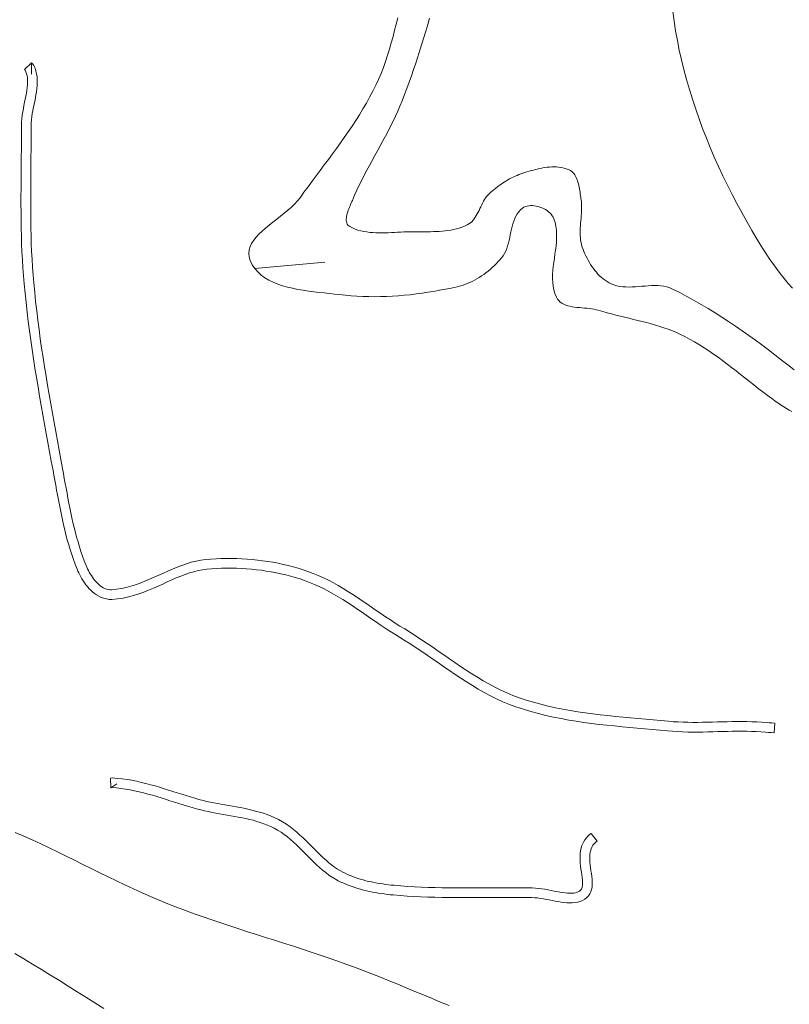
# Model space of a CAD drawing. Header units: inches. Extents: x -12 to 23, y -13.2 to 21.7.
# Tile 15 of 75: x -5.9 to -3.4, y 6.3 to 9.5. Entities that reach past the tile are written whole.
import ezdxf

# ---------------------------------------------------------------- set-up
doc = ezdxf.new("R2010")
doc.units = ezdxf.units.IN
doc.header["$MEASUREMENT"] = 0
doc.layers.get('0').update_dxf_attribs({"lineweight": 0})

msp = doc.modelspace()

# ---------------------------------------------------------------- linework, layer by layer
at = {"color": 30, "linetype": 'Continuous', "lineweight": 0, "true_color": 0xff7e00}
msp.add_line((-5.127, 8.6694), (-4.9008, 8.6899), dxfattribs=at)
at = {"color": 7, "linetype": 'Continuous', "lineweight": 0, "flags": 128}
for points in [[(-3.3925, 8.2076), (-3.4011, 8.2126), (-3.4097, 8.2176), (-3.4181, 8.2227), (-3.4265, 8.2279), (-3.4346, 8.2332), (-3.4426, 8.2388), (-3.4573, 8.2495), (-3.4719, 8.2604), (-3.4864, 8.2715), (-3.5008, 8.2826), (-3.5152, 8.2939), (-3.5295, 8.3052), (-3.5438, 8.3165), (-3.5582, 8.3278), (-3.5726, 8.339), (-3.587, 8.3502), (-3.6015, 8.3612), (-3.6161, 8.3722), (-3.6308, 8.3829), (-3.6456, 8.3934), (-3.6606, 8.4036), (-3.6757, 8.4136), (-3.6911, 8.4233), (-3.7066, 8.4326), (-3.7224, 8.4416), (-3.7384, 8.4501), (-3.7515, 8.4565), (-3.7647, 8.4625), (-3.7781, 8.4681), (-3.7917, 8.4732), (-3.8054, 8.4781), (-3.8192, 8.4826), (-3.8332, 8.4869), (-3.8472, 8.4909), (-3.8613, 8.4947), (-3.8755, 8.4984), (-3.8897, 8.5019), (-3.9039, 8.5054), (-3.9182, 8.5088), (-3.9325, 8.5122), (-3.9468, 8.5157), (-3.961, 8.5192), (-3.9752, 8.5228), (-3.9893, 8.5266), (-4.0034, 8.5305), (-4.0174, 8.5346), (-4.0243, 8.5365), (-4.0316, 8.538), (-4.0391, 8.5393), (-4.0468, 8.5403), (-4.0547, 8.5411), (-4.0626, 8.5418), (-4.0706, 8.5425), (-4.0786, 8.5433), (-4.0865, 8.5441), (-4.0942, 8.545), (-4.1018, 8.5462), (-4.1091, 8.5477), (-4.1162, 8.5495), (-4.1229, 8.5517), (-4.1292, 8.5543), (-4.135, 8.5575), (-4.1403, 8.5613), (-4.1451, 8.5658), (-4.1492, 8.5709), (-4.1526, 8.5769), (-4.1575, 8.5885), (-4.161, 8.6004), (-4.1634, 8.6125), (-4.1648, 8.6249), (-4.1653, 8.6375), (-4.1651, 8.6503), (-4.1642, 8.6632), (-4.1629, 8.6763), (-4.1612, 8.6894), (-4.1594, 8.7026), (-4.1575, 8.7158), (-4.1557, 8.729), (-4.1541, 8.7422), (-4.1529, 8.7553), (-4.1522, 8.7682), (-4.1522, 8.7811), (-4.1529, 8.7938), (-4.1545, 8.8063), (-4.1572, 8.8185), (-4.1611, 8.8305), (-4.1634, 8.8354), (-4.1663, 8.8401), (-4.1698, 8.8446), (-4.1738, 8.8489), (-4.1783, 8.8528), (-4.1832, 8.8565), (-4.1885, 8.8599), (-4.1941, 8.8629), (-4.1999, 8.8656), (-4.2059, 8.8679), (-4.212, 8.8698), (-4.2182, 8.8712), (-4.2243, 8.8722), (-4.2305, 8.8727), (-4.2364, 8.8727), (-4.2423, 8.8722), (-4.2478, 8.8711), (-4.2531, 8.8695), (-4.258, 8.8672), (-4.2625, 8.8643), (-4.269, 8.8587), (-4.2747, 8.8525), (-4.2796, 8.8458), (-4.2838, 8.8385), (-4.2875, 8.8308), (-4.2906, 8.8227), (-4.2933, 8.8143), (-4.2957, 8.8056), (-4.2978, 8.7967), (-4.2998, 8.7877), (-4.3017, 8.7786), (-4.3037, 8.7695), (-4.3057, 8.7604), (-4.3079, 8.7515), (-4.3104, 8.7427), (-4.3133, 8.7342), (-4.3166, 8.726), (-4.3205, 8.7181), (-4.325, 8.7107), (-4.3302, 8.7037), (-4.3357, 8.6972), (-4.3416, 8.6908), (-4.3476, 8.6845), (-4.3538, 8.6784), (-4.3602, 8.6724), (-4.3668, 8.6667), (-4.3736, 8.6611), (-4.3805, 8.6557), (-4.3876, 8.6505), (-4.3948, 8.6455), (-4.4022, 8.6407), (-4.4098, 8.6363), (-4.4174, 8.632), (-4.4252, 8.6281), (-4.4331, 8.6244), (-4.441, 8.621), (-4.4491, 8.6179), (-4.4573, 8.6152), (-4.4655, 8.6128), (-4.4739, 8.6107), (-4.4925, 8.6066), (-4.5112, 8.6028), (-4.53, 8.5992), (-4.5489, 8.5958), (-4.5679, 8.5927), (-4.5869, 8.5899), (-4.6059, 8.5873), (-4.625, 8.5851), (-4.6441, 8.5832), (-4.6633, 8.5816), (-4.6824, 8.5803), (-4.7016, 8.5793), (-4.7208, 8.5787), (-4.7399, 8.5785), (-4.7591, 8.5787), (-4.7782, 8.5792), (-4.7973, 8.5801), (-4.8163, 8.5814), (-4.8353, 8.5832), (-4.8542, 8.5854), (-4.8698, 8.5872), (-4.886, 8.589), (-4.9026, 8.5908), (-4.9195, 8.5926), (-4.9367, 8.5946), (-4.9539, 8.5968), (-4.9712, 8.5993), (-4.9883, 8.6022), (-5.0051, 8.6056), (-5.0217, 8.6095), (-5.0377, 8.614), (-5.0531, 8.6192), (-5.0679, 8.6252), (-5.0818, 8.632), (-5.0948, 8.6398), (-5.1067, 8.6486), (-5.1175, 8.6584), (-5.127, 8.6694), (-5.1351, 8.6817), (-5.1416, 8.6952), (-5.1452, 8.707), (-5.1464, 8.7185), (-5.1453, 8.7295), (-5.1422, 8.7403), (-5.1373, 8.7508), (-5.1307, 8.7611), (-5.1228, 8.7711), (-5.1136, 8.781), (-5.1034, 8.7907), (-5.0923, 8.8004), (-5.0807, 8.8099), (-5.0686, 8.8194), (-5.0563, 8.829), (-5.044, 8.8385), (-5.0319, 8.8481), (-5.0201, 8.8578), (-5.009, 8.8676), (-4.9986, 8.8776), (-4.9892, 8.8877), (-4.981, 8.8981), (-4.9682, 8.9159), (-4.9552, 8.9336), (-4.9422, 8.9513), (-4.929, 8.9689), (-4.9159, 8.9866), (-4.9027, 9.0042), (-4.8895, 9.0219), (-4.8765, 9.0396), (-4.8635, 9.0573), (-4.8506, 9.0752), (-4.8379, 9.0931), (-4.8254, 9.1112), (-4.8131, 9.1293), (-4.8011, 9.1476), (-4.7893, 9.1661), (-4.7779, 9.1848), (-4.7668, 9.2037), (-4.7561, 9.2227), (-4.7458, 9.242), (-4.7359, 9.2616), (-4.7271, 9.2805), (-4.719, 9.2996), (-4.7115, 9.319), (-4.7045, 9.3386), (-4.698, 9.3584), (-4.6919, 9.3783), (-4.6861, 9.3984), (-4.6806, 9.4186), (-4.6753, 9.4388), (-4.67, 9.4591), (-4.6649, 9.4795)], [(-4.5626, 9.4782), (-4.5686, 9.4573), (-4.5746, 9.4365), (-4.5808, 9.4158), (-4.5872, 9.395), (-4.5937, 9.3743), (-4.6003, 9.3537), (-4.6071, 9.3331), (-4.6141, 9.3126), (-4.6212, 9.2921), (-4.6285, 9.2717), (-4.636, 9.2514), (-4.6436, 9.2311), (-4.6514, 9.2109), (-4.6581, 9.1942), (-4.6652, 9.1778), (-4.6727, 9.1615), (-4.6804, 9.1453), (-4.6884, 9.1292), (-4.6966, 9.1132), (-4.705, 9.0973), (-4.7135, 9.0815), (-4.7221, 9.0657), (-4.7308, 9.0499), (-4.7394, 9.0341), (-4.7481, 9.0184), (-4.7567, 9.0026), (-4.7652, 8.9867), (-4.7736, 8.9708), (-4.7818, 8.9548), (-4.7898, 8.9387), (-4.7975, 8.9225), (-4.8049, 8.9062), (-4.812, 8.8897), (-4.8137, 8.8856), (-4.8155, 8.8813), (-4.8175, 8.8768), (-4.8194, 8.8721), (-4.8214, 8.8673), (-4.8233, 8.8624), (-4.8251, 8.8575), (-4.8268, 8.8525), (-4.8283, 8.8476), (-4.8296, 8.8427), (-4.8306, 8.8379), (-4.8313, 8.8332), (-4.8317, 8.8287), (-4.8316, 8.8244), (-4.8311, 8.8204), (-4.8301, 8.8166), (-4.8286, 8.8132), (-4.8265, 8.8101), (-4.8238, 8.8074), (-4.8204, 8.8051), (-4.8118, 8.8008), (-4.8029, 8.7971), (-4.7938, 8.7939), (-4.7845, 8.7913), (-4.7751, 8.7892), (-4.7655, 8.7876), (-4.7559, 8.7863), (-4.7461, 8.7855), (-4.7362, 8.7849), (-4.7262, 8.7847), (-4.7162, 8.7846), (-4.7061, 8.7848), (-4.696, 8.7852), (-4.6859, 8.7856), (-4.6758, 8.7861), (-4.6657, 8.7867), (-4.6557, 8.7872), (-4.6457, 8.7876), (-4.6358, 8.788), (-4.626, 8.7882), (-4.6167, 8.7883), (-4.6073, 8.7883), (-4.5978, 8.7883), (-4.5883, 8.7883), (-4.5788, 8.7883), (-4.5693, 8.7883), (-4.5597, 8.7884), (-4.5502, 8.7887), (-4.5407, 8.789), (-4.5313, 8.7896), (-4.5218, 8.7903), (-4.5125, 8.7912), (-4.5032, 8.7924), (-4.494, 8.7939), (-4.4849, 8.7957), (-4.4759, 8.7979), (-4.467, 8.8004), (-4.4582, 8.8033), (-4.4496, 8.8066), (-4.4411, 8.8104), (-4.4357, 8.8134), (-4.4308, 8.8169), (-4.4264, 8.8208), (-4.4222, 8.8252), (-4.4184, 8.8299), (-4.4149, 8.835), (-4.4116, 8.8403), (-4.4085, 8.8459), (-4.4055, 8.8516), (-4.4027, 8.8574), (-4.3999, 8.8633), (-4.397, 8.8693), (-4.3942, 8.8752), (-4.3912, 8.8811), (-4.3882, 8.8868), (-4.3849, 8.8923), (-4.3814, 8.8977), (-4.3777, 8.9027), (-4.3737, 8.9075), (-4.3693, 8.9119), (-4.3643, 8.9163), (-4.3593, 8.9206), (-4.3541, 8.9249), (-4.3489, 8.9291), (-4.3436, 8.9332), (-4.3382, 8.9372), (-4.3327, 8.9411), (-4.3272, 8.9449), (-4.3215, 8.9486), (-4.3158, 8.9521), (-4.3101, 8.9556), (-4.3042, 8.9588), (-4.2983, 8.962), (-4.2923, 8.965), (-4.2863, 8.9678), (-4.2801, 8.9705), (-4.274, 8.973), (-4.2678, 8.9754), (-4.2615, 8.9775), (-4.2551, 8.9795), (-4.2482, 8.9815), (-4.2411, 8.9836), (-4.2339, 8.9856), (-4.2267, 8.9875), (-4.2194, 8.9894), (-4.212, 8.9911), (-4.2046, 8.9927), (-4.1972, 8.9942), (-4.1898, 8.9954), (-4.1823, 8.9964), (-4.1749, 8.9971), (-4.1676, 8.9976), (-4.1602, 8.9978), (-4.153, 8.9976), (-4.1458, 8.9971), (-4.1387, 8.9961), (-4.1317, 8.9948), (-4.1248, 8.993), (-4.118, 8.9907), (-4.1114, 8.9879), (-4.1071, 8.9856), (-4.1031, 8.9828), (-4.0996, 8.9796), (-4.0964, 8.976), (-4.0935, 8.9721), (-4.0909, 8.9679), (-4.0886, 8.9634), (-4.0865, 8.9586), (-4.0847, 8.9537), (-4.0831, 8.9485), (-4.0817, 8.9433), (-4.0805, 8.9379), (-4.0793, 8.9324), (-4.0783, 8.9269), (-4.0774, 8.9214), (-4.0766, 8.9159), (-4.0758, 8.9105), (-4.075, 8.9052), (-4.0742, 8.9), (-4.0734, 8.895), (-4.0723, 8.8872), (-4.0716, 8.8794), (-4.0713, 8.8716), (-4.0713, 8.8637), (-4.0715, 8.8557), (-4.0719, 8.8478), (-4.0725, 8.8398), (-4.0732, 8.8319), (-4.0739, 8.8239), (-4.0745, 8.8159), (-4.0752, 8.808), (-4.0757, 8.8), (-4.076, 8.7922), (-4.0761, 8.7843), (-4.0759, 8.7765), (-4.0755, 8.7688), (-4.0746, 8.7611), (-4.0733, 8.7535), (-4.0715, 8.746), (-4.0692, 8.7386), (-4.0666, 8.7315), (-4.0637, 8.7243), (-4.0607, 8.7172), (-4.0574, 8.7101), (-4.054, 8.7031), (-4.0503, 8.6961), (-4.0464, 8.6893), (-4.0423, 8.6826), (-4.038, 8.676), (-4.0335, 8.6696), (-4.0287, 8.6634), (-4.0238, 8.6574), (-4.0186, 8.6516), (-4.0132, 8.6462), (-4.0076, 8.641), (-4.0017, 8.6361), (-3.9957, 8.6316), (-3.9894, 8.6274), (-3.9829, 8.6236), (-3.9762, 8.6202), (-3.967, 8.6165), (-3.9576, 8.6138), (-3.9479, 8.6118), (-3.9381, 8.6105), (-3.9281, 8.6099), (-3.918, 8.6098), (-3.9077, 8.6101), (-3.8974, 8.6106), (-3.887, 8.6114), (-3.8766, 8.6123), (-3.8662, 8.6131), (-3.8559, 8.6139), (-3.8456, 8.6144), (-3.8354, 8.6146), (-3.8253, 8.6144), (-3.8153, 8.6137), (-3.8055, 8.6123), (-3.796, 8.6102), (-3.7866, 8.6072), (-3.7775, 8.6033), (-3.7542, 8.5916), (-3.731, 8.5794), (-3.7081, 8.5668), (-3.6854, 8.5538), (-3.6628, 8.5404), (-3.6405, 8.5267), (-3.6184, 8.5127), (-3.5964, 8.4983), (-3.5746, 8.4837), (-3.553, 8.4688), (-3.5315, 8.4537), (-3.5102, 8.4383), (-3.4891, 8.4227), (-3.468, 8.407), (-3.4471, 8.391), (-3.4264, 8.375), (-3.4057, 8.3588), (-3.3851, 8.3424)], [(-3.3907, 8.6064), (-3.4041, 8.6217), (-3.4171, 8.6372), (-3.4298, 8.6531), (-3.442, 8.6692), (-3.4538, 8.6856), (-3.4653, 8.7021), (-3.4763, 8.7187), (-3.487, 8.7354), (-3.5043, 8.7636), (-3.5214, 8.7922), (-3.538, 8.8209), (-3.5543, 8.85), (-3.5701, 8.8793), (-3.5855, 8.9089), (-3.6005, 8.9386), (-3.615, 8.9687), (-3.6291, 8.9989), (-3.6427, 9.0294), (-3.6558, 9.06), (-3.6684, 9.0909), (-3.6804, 9.122), (-3.692, 9.1532), (-3.7029, 9.1846), (-3.7134, 9.2162), (-3.7232, 9.2479), (-3.7324, 9.2798), (-3.741, 9.3119), (-3.749, 9.344), (-3.756, 9.375), (-3.7622, 9.4061), (-3.7678, 9.4373), (-3.7726, 9.4687), (-3.7768, 9.5002)], [(-5.9014, 6.8485), (-5.8737, 6.8365), (-5.8461, 6.824), (-5.8186, 6.8113), (-5.7913, 6.7984), (-5.764, 6.7853), (-5.7368, 6.772), (-5.7096, 6.7586), (-5.6825, 6.7451), (-5.6553, 6.7317), (-5.6282, 6.7182), (-5.601, 6.7049), (-5.5737, 6.6917), (-5.5464, 6.6787), (-5.519, 6.6659), (-5.4914, 6.6534), (-5.4638, 6.6412), (-5.4359, 6.6293), (-5.4079, 6.6179), (-5.3797, 6.6069), (-5.3513, 6.5962), (-5.3228, 6.5857), (-5.2942, 6.5756), (-5.2656, 6.5657), (-5.2368, 6.556), (-5.208, 6.5465), (-5.1791, 6.5371), (-5.1502, 6.5279), (-5.1213, 6.5187), (-5.0923, 6.5095), (-5.0634, 6.5004), (-5.0345, 6.4912), (-5.0055, 6.482), (-4.9766, 6.4726), (-4.9478, 6.4632), (-4.919, 6.4536), (-4.8903, 6.4438), (-4.8617, 6.4338), (-4.8331, 6.4235), (-4.805, 6.4131), (-4.777, 6.4024), (-4.749, 6.3915), (-4.7212, 6.3805), (-4.6934, 6.3693), (-4.6656, 6.3579), (-4.6378, 6.3465), (-4.6101, 6.335), (-4.5824, 6.3235), (-4.5547, 6.312), (-4.527, 6.3005), (-4.4993, 6.2891)], [(-5.6153, 6.2799), (-5.6438, 6.298), (-5.6724, 6.316), (-5.701, 6.3341), (-5.7296, 6.352), (-5.7583, 6.3699), (-5.787, 6.3876), (-5.8158, 6.4053), (-5.8447, 6.4227), (-5.8737, 6.4401), (-5.9028, 6.4572)]]:
    msp.add_lwpolyline(points, dxfattribs=at)
at = {"color": 7, "linetype": 'Continuous', "lineweight": 0}
for points in [[(-5.8479, 9.3338), (-5.8441, 9.3296), (-5.8411, 9.325), (-5.8371, 9.3163), (-5.8341, 9.3073), (-5.8319, 9.2982), (-5.8305, 9.2889), (-5.8298, 9.2795), (-5.8297, 9.2699), (-5.8302, 9.2602), (-5.8312, 9.2504), (-5.8325, 9.2405), (-5.8341, 9.2305), (-5.836, 9.2205), (-5.838, 9.2105), (-5.84, 9.2004), (-5.8421, 9.1903), (-5.8441, 9.1802), (-5.8458, 9.1702), (-5.8474, 9.1602), (-5.8485, 9.1502), (-5.8493, 9.1404), (-5.8496, 9.1306), (-5.8496, 9.1052), (-5.8498, 9.0798), (-5.85, 9.0545), (-5.8502, 9.0291), (-5.8504, 9.0037), (-5.8507, 8.9783), (-5.8509, 8.9529), (-5.8511, 8.9275), (-5.8511, 8.9021), (-5.8511, 8.8767), (-5.851, 8.8513), (-5.8508, 8.826), (-5.8504, 8.8006), (-5.8498, 8.7752), (-5.849, 8.7499), (-5.8479, 8.7246), (-5.8467, 8.6993), (-5.8451, 8.674), (-5.8433, 8.6487), (-5.8411, 8.6234), (-5.8382, 8.5932), (-5.835, 8.563), (-5.8316, 8.5328), (-5.8279, 8.5027), (-5.824, 8.4726), (-5.8199, 8.4425), (-5.8156, 8.4124), (-5.811, 8.3824), (-5.8064, 8.3524), (-5.8015, 8.3224), (-5.7966, 8.2924), (-5.7915, 8.2624), (-5.7863, 8.2325), (-5.781, 8.2026), (-5.7756, 8.1726), (-5.7702, 8.1427), (-5.7647, 8.1128), (-5.7592, 8.083), (-5.7537, 8.0531), (-5.7482, 8.0232), (-5.7452, 8.0074), (-5.7424, 7.9915), (-5.7395, 7.9756), (-5.7366, 7.9597), (-5.7337, 7.9438), (-5.7307, 7.9279), (-5.7277, 7.9121), (-5.7245, 7.8962), (-5.7213, 7.8804), (-5.7179, 7.8646), (-5.7144, 7.8488), (-5.7106, 7.8331), (-5.7067, 7.8175), (-5.7026, 7.8019), (-5.6982, 7.7865), (-5.6936, 7.7711), (-5.6887, 7.7557), (-5.6835, 7.7405), (-5.6779, 7.7254), (-5.6721, 7.7105), (-5.6698, 7.7051), (-5.6673, 7.6997), (-5.6646, 7.6942), (-5.6617, 7.6887), (-5.6585, 7.6832), (-5.6551, 7.6778), (-5.6516, 7.6724), (-5.6478, 7.6673), (-5.6439, 7.6623), (-5.6397, 7.6575), (-5.6354, 7.653), (-5.6309, 7.6489), (-5.6263, 7.6451), (-5.6215, 7.6417), (-5.6165, 7.6388), (-5.6114, 7.6363), (-5.6061, 7.6344), (-5.6008, 7.6331), (-5.5953, 7.6323), (-5.5897, 7.6323), (-5.5738, 7.6336), (-5.5582, 7.636), (-5.5427, 7.6393), (-5.5273, 7.6434), (-5.5122, 7.6483), (-5.4971, 7.6537), (-5.4821, 7.6596), (-5.4671, 7.6659), (-5.4522, 7.6724), (-5.4374, 7.6791), (-5.4225, 7.6859), (-5.4076, 7.6925), (-5.3927, 7.699), (-5.3777, 7.7051), (-5.3627, 7.7109), (-5.3475, 7.7161), (-5.3322, 7.7207), (-5.3168, 7.7245), (-5.3012, 7.7275), (-5.2854, 7.7295), (-5.2688, 7.7309), (-5.2522, 7.7319), (-5.2355, 7.7326), (-5.2188, 7.733), (-5.2021, 7.733), (-5.1853, 7.7327), (-5.1686, 7.732), (-5.1518, 7.731), (-5.1351, 7.7297), (-5.1184, 7.728), (-5.1017, 7.7259), (-5.0851, 7.7235), (-5.0686, 7.7208), (-5.0521, 7.7177), (-5.0358, 7.7142), (-5.0195, 7.7104), (-5.0033, 7.7062), (-4.9873, 7.7016), (-4.9714, 7.6967), (-4.9557, 7.6915), (-4.9387, 7.6851), (-4.9219, 7.6782), (-4.9054, 7.6707), (-4.8892, 7.6627), (-4.8731, 7.6543), (-4.8573, 7.6454), (-4.8416, 7.6362), (-4.8261, 7.6267), (-4.8107, 7.6168), (-4.7954, 7.6068), (-4.7802, 7.5966), (-4.765, 7.5863), (-4.7499, 7.5759), (-4.7347, 7.5655), (-4.7196, 7.5552), (-4.7044, 7.5449), (-4.6892, 7.5347), (-4.6739, 7.5247), (-4.6585, 7.515), (-4.6429, 7.5055), (-4.6245, 7.4942), (-4.6062, 7.4826), (-4.5881, 7.4708), (-4.5701, 7.4586), (-4.5522, 7.4464), (-4.5343, 7.434), (-4.5164, 7.4216), (-4.4985, 7.4092), (-4.4806, 7.3969), (-4.4626, 7.3847), (-4.4445, 7.3727), (-4.4264, 7.361), (-4.408, 7.3496), (-4.3895, 7.3385), (-4.3708, 7.3279), (-4.3518, 7.3178), (-4.3326, 7.3083), (-4.3131, 7.2994), (-4.2933, 7.2911), (-4.2731, 7.2836), (-4.25, 7.2759), (-4.2267, 7.2689), (-4.2032, 7.2624), (-4.1796, 7.2566), (-4.1558, 7.2513), (-4.1319, 7.2466), (-4.1079, 7.2422), (-4.0838, 7.2383), (-4.0596, 7.2347), (-4.0353, 7.2315), (-4.011, 7.2286), (-3.9866, 7.2259), (-3.9621, 7.2233), (-3.9377, 7.221), (-3.9132, 7.2187), (-3.8888, 7.2165), (-3.8643, 7.2143), (-3.8399, 7.2121), (-3.8156, 7.2099), (-3.7913, 7.2075), (-3.7755, 7.2061), (-3.7597, 7.2051), (-3.7439, 7.2044), (-3.728, 7.204), (-3.7122, 7.2038), (-3.6963, 7.2038), (-3.6805, 7.204), (-3.6646, 7.2043), (-3.6487, 7.2047), (-3.6328, 7.2051), (-3.6169, 7.2056), (-3.601, 7.206), (-3.5852, 7.2063), (-3.5693, 7.2065), (-3.5534, 7.2066), (-3.5376, 7.2065), (-3.5217, 7.2061), (-3.5059, 7.2055), (-3.4901, 7.2046), (-3.4743, 7.2033), (-3.4655, 7.2025), (-3.4566, 7.2019), (-3.4476, 7.2013), (-3.4497, 7.1701), (-3.4588, 7.1707), (-3.468, 7.1714), (-3.4769, 7.1721), (-3.4923, 7.1734), (-3.5074, 7.1743), (-3.5227, 7.1749), (-3.538, 7.1752), (-3.5535, 7.1754), (-3.569, 7.1753), (-3.5846, 7.1751), (-3.6003, 7.1747), (-3.6161, 7.1743), (-3.6319, 7.1739), (-3.6479, 7.1734), (-3.6639, 7.173), (-3.68, 7.1727), (-3.6961, 7.1725), (-3.7123, 7.1725), (-3.7286, 7.1727), (-3.745, 7.1732), (-3.7614, 7.1739), (-3.7779, 7.175), (-3.7942, 7.1764), (-3.8185, 7.1788), (-3.8428, 7.181), (-3.8671, 7.1832), (-3.8916, 7.1854), (-3.9161, 7.1876), (-3.9406, 7.1899), (-3.9652, 7.1922), (-3.9899, 7.1948), (-4.0146, 7.1975), (-4.0392, 7.2005), (-4.0639, 7.2038), (-4.0886, 7.2074), (-4.1132, 7.2114), (-4.1378, 7.2159), (-4.1623, 7.2208), (-4.1867, 7.2262), (-4.2111, 7.2322), (-4.2353, 7.2388), (-4.2594, 7.2461), (-4.2835, 7.2541), (-4.3047, 7.262), (-4.3256, 7.2707), (-4.3461, 7.2801), (-4.3661, 7.29), (-4.3858, 7.3005), (-4.4052, 7.3115), (-4.4243, 7.3229), (-4.4431, 7.3346), (-4.4617, 7.3465), (-4.48, 7.3587), (-4.4982, 7.3711), (-4.5163, 7.3835), (-4.5342, 7.3959), (-4.5521, 7.4083), (-4.5699, 7.4206), (-4.5876, 7.4328), (-4.6054, 7.4447), (-4.6232, 7.4564), (-4.641, 7.4677), (-4.6592, 7.4788), (-4.675, 7.4884), (-4.6908, 7.4984), (-4.7064, 7.5086), (-4.7219, 7.519), (-4.7372, 7.5293), (-4.7524, 7.5398), (-4.7675, 7.5502), (-4.7826, 7.5605), (-4.7977, 7.5707), (-4.8127, 7.5808), (-4.8277, 7.5906), (-4.8427, 7.6002), (-4.8577, 7.6094), (-4.8729, 7.6183), (-4.8881, 7.6268), (-4.9034, 7.6349), (-4.9188, 7.6425), (-4.9343, 7.6495), (-4.9501, 7.656), (-4.9661, 7.662), (-4.981, 7.667), (-4.9962, 7.6717), (-5.0115, 7.676), (-5.027, 7.68), (-5.0426, 7.6837), (-5.0583, 7.687), (-5.0741, 7.69), (-5.0899, 7.6927), (-5.1059, 7.695), (-5.1219, 7.6969), (-5.1379, 7.6986), (-5.154, 7.6999), (-5.1701, 7.7008), (-5.1862, 7.7015), (-5.2023, 7.7018), (-5.2184, 7.7017), (-5.2345, 7.7014), (-5.2505, 7.7007), (-5.2665, 7.6997), (-5.2821, 7.6984), (-5.2963, 7.6966), (-5.3101, 7.694), (-5.3239, 7.6905), (-5.3379, 7.6863), (-5.352, 7.6815), (-5.3662, 7.6761), (-5.3806, 7.6702), (-5.3951, 7.6639), (-5.4097, 7.6574), (-5.4245, 7.6506), (-5.4395, 7.6439), (-5.4548, 7.6372), (-5.4703, 7.6307), (-5.486, 7.6245), (-5.5021, 7.6187), (-5.5185, 7.6135), (-5.5353, 7.6089), (-5.5525, 7.6053), (-5.5701, 7.6026), (-5.5885, 7.601), (-5.5975, 7.6011), (-5.6066, 7.6023), (-5.6153, 7.6045), (-5.6235, 7.6075), (-5.6312, 7.6112), (-5.6384, 7.6155), (-5.6452, 7.6202), (-5.6514, 7.6253), (-5.6573, 7.6307), (-5.6628, 7.6364), (-5.6679, 7.6423), (-5.6727, 7.6483), (-5.6772, 7.6545), (-5.6814, 7.6608), (-5.6854, 7.6672), (-5.689, 7.6736), (-5.6924, 7.6799), (-5.6956, 7.6863), (-5.6984, 7.6925), (-5.701, 7.6987), (-5.7072, 7.7144), (-5.7129, 7.7301), (-5.7183, 7.7459), (-5.7234, 7.7618), (-5.7282, 7.7777), (-5.7327, 7.7937), (-5.737, 7.8097), (-5.741, 7.8257), (-5.7448, 7.8418), (-5.7484, 7.8579), (-5.7519, 7.8739), (-5.7552, 7.89), (-5.7584, 7.9061), (-5.7614, 7.9221), (-5.7644, 7.9382), (-5.7674, 7.9541), (-5.7702, 7.9701), (-5.7731, 7.9859), (-5.776, 8.0018), (-5.7789, 8.0176), (-5.7844, 8.0474), (-5.7899, 8.0773), (-5.7955, 8.1072), (-5.8009, 8.1371), (-5.8064, 8.1671), (-5.8118, 8.1971), (-5.8171, 8.2271), (-5.8223, 8.2571), (-5.8274, 8.2872), (-5.8324, 8.3173), (-5.8372, 8.3475), (-5.8419, 8.3777), (-5.8465, 8.4079), (-5.8508, 8.4381), (-5.855, 8.4684), (-5.8589, 8.4988), (-5.8626, 8.5291), (-5.8661, 8.5596), (-5.8693, 8.59), (-5.8723, 8.6206), (-5.8744, 8.6462), (-5.8763, 8.6719), (-5.8779, 8.6975), (-5.8792, 8.7232), (-5.8802, 8.7488), (-5.881, 8.7744), (-5.8816, 8.8), (-5.882, 8.8256), (-5.8823, 8.8511), (-5.8824, 8.8767), (-5.8824, 8.9022), (-5.8823, 8.9277), (-5.8821, 8.9531), (-5.8819, 8.9786), (-5.8817, 9.004), (-5.8814, 9.0293), (-5.8812, 9.0547), (-5.881, 9.08), (-5.8809, 9.1053), (-5.8808, 9.131), (-5.8805, 9.142), (-5.8796, 9.1533), (-5.8783, 9.1644), (-5.8767, 9.1753), (-5.8748, 9.1859), (-5.8727, 9.1964), (-5.8707, 9.2067), (-5.8686, 9.2167), (-5.8667, 9.2264), (-5.8649, 9.2359), (-5.8634, 9.2451), (-5.8622, 9.254), (-5.8614, 9.2625), (-5.861, 9.2706), (-5.861, 9.2782), (-5.8616, 9.2854), (-5.8626, 9.2922), (-5.8641, 9.2986), (-5.8662, 9.3047), (-5.8686, 9.31), (-5.869, 9.3105), (-5.871, 9.3127), (-5.8479, 9.3338), (-5.8489, 9.2972)], [(-5.5923, 6.9929), (-5.5886, 6.993), (-5.5739, 6.992), (-5.5592, 6.9904), (-5.5446, 6.9884), (-5.53, 6.9859), (-5.5156, 6.9831), (-5.5011, 6.9798), (-5.4868, 6.9763), (-5.4724, 6.9725), (-5.4581, 6.9684), (-5.4438, 6.9642), (-5.4296, 6.9598), (-5.4153, 6.9554), (-5.4011, 6.9508), (-5.3869, 6.9463), (-5.3727, 6.9418), (-5.3584, 6.9374), (-5.3441, 6.933), (-5.3299, 6.9289), (-5.3155, 6.9249), (-5.3012, 6.9212), (-5.2893, 6.9183), (-5.2774, 6.9157), (-5.2653, 6.9133), (-5.2532, 6.911), (-5.2411, 6.9088), (-5.2289, 6.9067), (-5.2168, 6.9046), (-5.2046, 6.9025), (-5.1925, 6.9004), (-5.1804, 6.8981), (-5.1683, 6.8958), (-5.1563, 6.8932), (-5.1444, 6.8905), (-5.1326, 6.8875), (-5.1209, 6.8842), (-5.1093, 6.8805), (-5.0979, 6.8766), (-5.0866, 6.8722), (-5.0755, 6.8673), (-5.0645, 6.862), (-5.0533, 6.8558), (-5.0424, 6.849), (-5.0319, 6.8416), (-5.0217, 6.8338), (-5.0118, 6.8255), (-5.0021, 6.817), (-4.9925, 6.8081), (-4.9832, 6.7991), (-4.9739, 6.7899), (-4.9646, 6.7806), (-4.9554, 6.7713), (-4.9462, 6.762), (-4.9369, 6.7529), (-4.9274, 6.7439), (-4.9178, 6.7351), (-4.908, 6.7267), (-4.8979, 6.7186), (-4.8876, 6.7109), (-4.8769, 6.7038), (-4.8659, 6.6972), (-4.8574, 6.6926), (-4.8488, 6.6883), (-4.84, 6.6842), (-4.8311, 6.6804), (-4.8222, 6.6768), (-4.8131, 6.6735), (-4.8039, 6.6704), (-4.7946, 6.6675), (-4.7853, 6.6648), (-4.7759, 6.6623), (-4.7664, 6.66), (-4.7569, 6.6578), (-4.7473, 6.6559), (-4.7377, 6.6541), (-4.7281, 6.6525), (-4.7184, 6.651), (-4.7088, 6.6497), (-4.6991, 6.6485), (-4.6895, 6.6474), (-4.6799, 6.6464), (-4.6576, 6.6445), (-4.6353, 6.6429), (-4.6129, 6.6415), (-4.5905, 6.6404), (-4.5682, 6.6396), (-4.5458, 6.6389), (-4.5234, 6.6384), (-4.501, 6.6381), (-4.4786, 6.6379), (-4.4561, 6.6378), (-4.4337, 6.6378), (-4.4113, 6.6378), (-4.3888, 6.638), (-4.3664, 6.6381), (-4.344, 6.6382), (-4.3216, 6.6383), (-4.2991, 6.6384), (-4.2767, 6.6383), (-4.2543, 6.6382), (-4.2319, 6.638), (-4.2229, 6.6376), (-4.2138, 6.6368), (-4.2045, 6.6355), (-4.195, 6.634), (-4.1855, 6.6323), (-4.176, 6.6304), (-4.1664, 6.6285), (-4.1568, 6.6266), (-4.1473, 6.6249), (-4.1379, 6.6233), (-4.1285, 6.6221), (-4.1193, 6.6212), (-4.1103, 6.6208), (-4.1014, 6.621), (-4.0928, 6.6217), (-4.0845, 6.6232), (-4.0764, 6.6255), (-4.0687, 6.6287), (-4.0614, 6.6328), (-4.0544, 6.638), (-4.0487, 6.6437), (-4.0444, 6.65), (-4.0412, 6.6568), (-4.039, 6.6642), (-4.0377, 6.672), (-4.0371, 6.6802), (-4.0372, 6.6887), (-4.0378, 6.6975), (-4.0388, 6.7065), (-4.04, 6.7156), (-4.0414, 6.7248), (-4.0427, 6.7341), (-4.0439, 6.7434), (-4.0448, 6.7526), (-4.0453, 6.7616), (-4.0453, 6.7705), (-4.0447, 6.7791), (-4.0432, 6.7874), (-4.0409, 6.7953), (-4.0375, 6.8028), (-4.035, 6.8068), (-4.0322, 6.8106), (-4.0289, 6.8141), (-4.0254, 6.8173), (-4.0215, 6.8203), (-4.0406, 6.845), (-4.0455, 6.8413), (-4.051, 6.8362), (-4.0561, 6.8307), (-4.0608, 6.8245), (-4.0651, 6.8175), (-4.0702, 6.8062), (-4.0737, 6.7945), (-4.0757, 6.783), (-4.0766, 6.7717), (-4.0766, 6.7607), (-4.076, 6.7501), (-4.0749, 6.7398), (-4.0736, 6.7299), (-4.0723, 6.7204), (-4.071, 6.7113), (-4.0698, 6.7027), (-4.069, 6.6947), (-4.0685, 6.6875), (-4.0684, 6.681), (-4.0688, 6.6756), (-4.0695, 6.6713), (-4.0704, 6.668), (-4.0716, 6.6656), (-4.0729, 6.6637), (-4.0749, 6.6617), (-4.0784, 6.6591), (-4.0823, 6.6569), (-4.0867, 6.6551), (-4.0915, 6.6537), (-4.097, 6.6527), (-4.1031, 6.6522), (-4.1098, 6.6521), (-4.1172, 6.6524), (-4.125, 6.6532), (-4.1333, 6.6543), (-4.142, 6.6557), (-4.151, 6.6573), (-4.1604, 6.6592), (-4.1699, 6.6611), (-4.1797, 6.663), (-4.1897, 6.6648), (-4.1999, 6.6665), (-4.2103, 6.6678), (-4.2208, 6.6688), (-4.2311, 6.6692), (-4.2541, 6.6695), (-4.2766, 6.6696), (-4.2992, 6.6696), (-4.3217, 6.6696), (-4.3441, 6.6695), (-4.3666, 6.6693), (-4.389, 6.6692), (-4.4114, 6.6691), (-4.4338, 6.669), (-4.4561, 6.669), (-4.4784, 6.6691), (-4.5006, 6.6693), (-4.5228, 6.6696), (-4.545, 6.6701), (-4.5671, 6.6708), (-4.5892, 6.6716), (-4.6112, 6.6727), (-4.6332, 6.6741), (-4.6551, 6.6757), (-4.677, 6.6776), (-4.6862, 6.6785), (-4.6955, 6.6795), (-4.7047, 6.6806), (-4.7139, 6.6819), (-4.7231, 6.6833), (-4.7322, 6.6849), (-4.7413, 6.6866), (-4.7503, 6.6884), (-4.7593, 6.6904), (-4.7681, 6.6925), (-4.7769, 6.6949), (-4.7856, 6.6974), (-4.7942, 6.7001), (-4.8027, 6.7029), (-4.811, 6.706), (-4.8192, 6.7093), (-4.8273, 6.7127), (-4.8352, 6.7164), (-4.843, 6.7203), (-4.8504, 6.7243), (-4.8602, 6.7302), (-4.8696, 6.7365), (-4.8789, 6.7433), (-4.888, 6.7507), (-4.8971, 6.7585), (-4.9061, 6.7667), (-4.9151, 6.7753), (-4.9242, 6.7842), (-4.9333, 6.7933), (-4.9425, 6.8026), (-4.9518, 6.812), (-4.9613, 6.8214), (-4.971, 6.8308), (-4.9811, 6.8401), (-4.9914, 6.8493), (-5.0022, 6.8582), (-5.0134, 6.8668), (-5.0251, 6.875), (-5.0374, 6.8827), (-5.0501, 6.8897), (-5.0624, 6.8957), (-5.0747, 6.9011), (-5.0871, 6.9059), (-5.0995, 6.9102), (-5.112, 6.9141), (-5.1245, 6.9176), (-5.1371, 6.9208), (-5.1496, 6.9237), (-5.1621, 6.9264), (-5.1745, 6.9288), (-5.1869, 6.9311), (-5.1992, 6.9333), (-5.2115, 6.9354), (-5.2236, 6.9375), (-5.2357, 6.9396), (-5.2476, 6.9417), (-5.2593, 6.944), (-5.2709, 6.9463), (-5.2824, 6.9488), (-5.2936, 6.9515), (-5.3074, 6.9551), (-5.3213, 6.9589), (-5.3352, 6.963), (-5.3492, 6.9672), (-5.3633, 6.9716), (-5.3774, 6.9761), (-5.3916, 6.9806), (-5.4059, 6.9852), (-5.4203, 6.9897), (-5.4348, 6.9941), (-5.4494, 6.9984), (-5.4642, 7.0026), (-5.479, 7.0066), (-5.494, 7.0102), (-5.5091, 7.0136), (-5.5244, 7.0167), (-5.5398, 7.0193), (-5.5554, 7.0215), (-5.5711, 7.0231), (-5.5879, 7.0243), (-5.5931, 7.0242), (-5.5923, 6.9929), (-5.5723, 7.0052)]]:
    msp.add_lwpolyline(points, dxfattribs=at)

doc.saveas('drawing.dxf')
